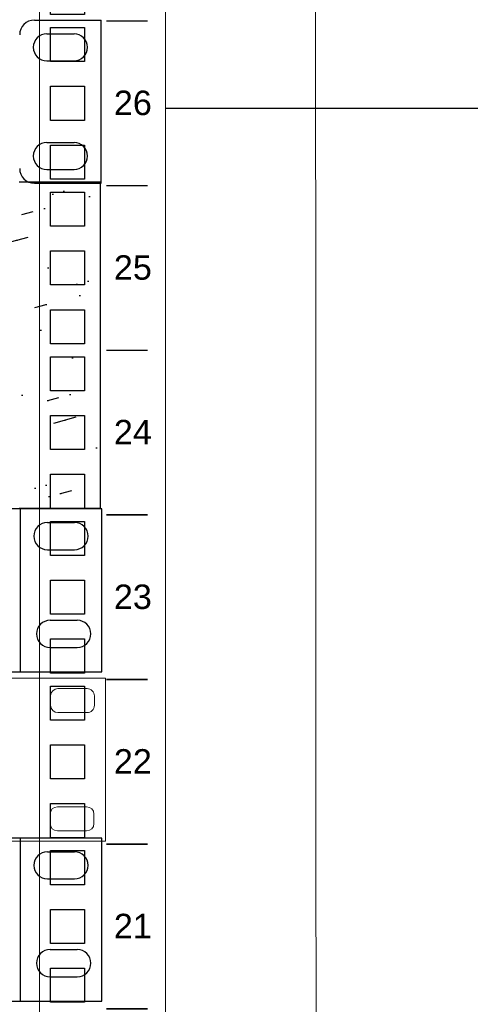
# Model space of a CAD drawing. Header units: millimetres. Extents: x 83969 to 163860, y -22594 to 4849.
# Tile 86 of 108: x 163462.88 to 163470.61, y -21360.68 to -21343.8. Entities that reach past the tile are written whole.
import ezdxf
from ezdxf.enums import TextEntityAlignment as Align

# ---------------------------------------------------------------- set-up
doc = ezdxf.new("R2010")
doc.units = ezdxf.units.MM
doc.layers.get('0').update_dxf_attribs({"color": 251, "lineweight": 0})
for name, color, linetype in [('! PT Instalacja niskoprądowa', 1, 'Continuous'), ('! PT Opisy Legenda 2', 7, 'Continuous'), ('! PT Teletechnika', 3, 'Continuous'), ('! PT Wyposażenie szafy RACK', 7, 'Continuous'), ('00 CCTV IP - MIWI', 10, 'Continuous')]:
    doc.layers.add(name, color=color, linetype=linetype)
doc.layers.add('BKT_szafy', color=7, linetype='Continuous', lineweight=5)
doc.layers.add('BKT_szafy_numeracja', color=7, linetype='Continuous', lineweight=5)
doc.styles.get("Standard").update_dxf_attribs({"font": 'arial.ttf'})

# ---------------------------------------------------------------- blocks, each defined once
blk = doc.blocks.new('Panel modularny_24_port_1U')
at = {"color": 0}
for p, q in [((48.89499986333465, 4.445000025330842), (-1.366653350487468e-07, 4.445000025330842)), ((46.67249986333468, 4.445000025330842), (46.67249986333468, 2.533084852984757e-08)), ((48.89499986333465, 2.533084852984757e-08), (48.89499986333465, 4.445000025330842)), ((47.41333319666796, 4.074583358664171), (48.15416653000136, 4.074583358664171)), ((47.41333319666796, 3.333750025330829), (48.15416653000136, 3.333750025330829)), ((47.48741655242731, 1.407583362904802), (48.22824988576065, 1.407583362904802)), ((47.48741655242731, 0.6667500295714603), (48.22824988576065, 0.6667500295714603)), ((-6.493726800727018e-08, 5.612997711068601e-08), (48.89499993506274, 5.612997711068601e-08))]:
    blk.add_line(p, q, dxfattribs=at)
for centre, start, end in [((47.41333319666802, 3.7041666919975), 90, 270), ((48.15416653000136, 3.7041666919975), 270, 90), ((47.48741655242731, 1.03716669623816), 90, 270), ((48.22824988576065, 1.03716669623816), 270, 90)]:
    blk.add_arc(centre, 0.3704166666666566, start, end, dxfattribs=at)
blk = doc.blocks.new('Panel QuickNet na 4 sloty_1U')
at = {"color": 0}
for p, q in [((47.07249992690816, 4.445000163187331), (48.89499992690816, 4.445000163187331)), ((48.89499992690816, 1.631873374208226e-07), (48.89499992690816, 4.445000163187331)), ((47.41333326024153, 4.07458349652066), (48.15416659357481, 4.07458349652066)), ((47.41333326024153, 3.333750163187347), (48.15416659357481, 3.333750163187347)), ((47.41333326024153, 1.111250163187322), (48.15416659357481, 1.111250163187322)), ((47.41333326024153, 0.3704168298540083), (48.15416659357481, 0.3704168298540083)), ((47.07249992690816, 1.631873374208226e-07), (48.89499992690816, 1.631873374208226e-07))]:
    blk.add_line(p, q, dxfattribs=at)
for centre, radius, start, end in [((47.07249992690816, 4.045000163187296), 0.4, 90, 180), ((47.41333326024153, 3.704166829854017), 0.3704166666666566, 90, 270), ((48.15416659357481, 3.704166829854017), 0.3704166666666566, 270, 90), ((47.41333326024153, 0.7408334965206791), 0.3704166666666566, 90, 270), ((48.15416659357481, 0.7408334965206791), 0.3704166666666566, 270, 90), ((47.07249992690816, 0.4000001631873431), 0.4, 180, 270)]:
    blk.add_arc(centre, radius, start, end, dxfattribs=at)
blk = doc.blocks.new('Panel zaślepiający 2U')
h = blk.add_hatch()
h.set_pattern_fill('GROUT', color=256, scale=0.25, angle=15, style=0)
h.set_pattern_definition([(15, (-221.187624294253, -203.5279369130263), (-0.3507189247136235, 2.535626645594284), [0.3175, -2.2225]), (15, (-221.1274679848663, -202.5257175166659), (-0.6574003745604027, 2.453451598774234), [0, -2.54]), (15, (-221.8009871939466, -203.6922870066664), (0.2626439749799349, 2.699976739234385), [0, -2.54]), (15, (-222.2940374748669, -201.8521983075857), (1.796051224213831, 3.110851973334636), [0.635, -4.445]), (15, (-220.0430735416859, -202.8925552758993), (-0.6574003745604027, 2.453451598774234), [0, -2.54]), (15, (-220.5742613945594, -203.3635868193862), (-0.04403747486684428, 2.617801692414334), [0, -2.54]), (15, (-220.3497549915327, -202.9747303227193), (-0.6574003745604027, 2.453451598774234), [0, -2.54]), (15, (-221.9873560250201, -201.7700232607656), (-0.6574003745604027, 2.453451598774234), [0, -2.54])])
h.paths.add_polyline_path([(46.67249973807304, 6.476403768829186e-08), (48.89499973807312, 6.476403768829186e-08), (48.89499973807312, 4.445000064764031), (48.89500005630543, 8.889999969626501), (46.67250005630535, 8.889999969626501), (46.67250005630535, 8.578849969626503, -0.9999999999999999), (46.36135005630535, 8.578849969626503), (46.36135005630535, 8.802988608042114), (2.533650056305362, 8.802988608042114), (2.533650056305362, 8.578849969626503, -0.9999999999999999), (2.222500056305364, 8.578849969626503), (2.222500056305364, 8.889999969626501), (5.630533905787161e-08, 8.889999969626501), (5.630533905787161e-08, 4.444999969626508), (-2.619269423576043e-07, 6.476403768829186e-08), (2.222499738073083, 6.476403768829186e-08), (2.222499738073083, 0.3111500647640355, -0.9999999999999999), (2.53364973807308, 0.3111500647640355), (2.53364973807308, 0.03924461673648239), (46.36134973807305, 0.03924461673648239), (46.36134973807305, 0.3111500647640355, -0.9999999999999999), (46.67249973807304, 0.3111500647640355)])
for p, q in [((46.67249997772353, 8.89000003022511), (48.89499997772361, 8.89000003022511)), ((46.67250005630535, 8.889999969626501), (48.89500005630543, 8.889999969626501)), ((48.89500005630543, 4.444999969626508), (48.89500005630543, 8.889999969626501)), ((48.89499973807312, 6.476403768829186e-08), (48.89499973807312, 4.445000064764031)), ((46.67249973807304, 6.476403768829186e-08), (48.89499973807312, 6.476403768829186e-08))]:
    blk.add_line(p, q)
blk = doc.blocks.new('1U_szafa')
at = {"layer": '00 CCTV IP - MIWI', "color": 7}
for points in [[(9756.000000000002, 2032.202931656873), (9765.2, 2032.202931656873), (9765.2, 2023.002931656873), (9756.000000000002, 2023.002931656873), (9756.000000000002, 2032.202931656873)], [(9756.000000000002, 2016.327931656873), (9765.2, 2016.327931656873), (9765.2, 2007.127931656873), (9756.000000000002, 2007.127931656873), (9756.000000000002, 2016.327931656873)], [(9756.000000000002, 2000.452931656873), (9765.2, 2000.452931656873), (9765.2, 1991.252931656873), (9756.000000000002, 1991.252931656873), (9756.000000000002, 2000.452931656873)]]:
    blk.add_lwpolyline(points, dxfattribs=at)
at = {"layer": '00 CCTV IP - MIWI', "color": 7, "const_width": 0.4}
blk.add_lwpolyline([(9771.138548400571, 1989.5), (9782.238548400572, 1989.5)], dxfattribs=at)
blk = doc.blocks.new('Szafa rack 27U')
at = {"layer": 'BKT_szafy'}
blk.add_lwpolyline([(-0.3174999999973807, 809.0132235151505), (0, 29.84500000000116)], dxfattribs=at)
blk.add_lwpolyline([(-26.03499999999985, 36.51250000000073), (-47.625, 36.51250000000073), (-47.625, 802.345723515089), (-26.03499999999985, 802.345723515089)], close=True, dxfattribs=at)
at = {"layer": 'BKT_szafy', "const_width": 0.254}
for points in [[(-36.18312053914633, 771.2111299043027), (-29.13462053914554, 771.2111299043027)], [(-36.18312053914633, 742.9853799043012), (-29.13462053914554, 742.9853799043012)], [(-36.18312053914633, 714.7596299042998), (-29.13462053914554, 714.7596299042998)], [(-36.18312053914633, 686.533879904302), (-29.13462053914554, 686.533879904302)], [(-36.18312053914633, 658.3081299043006), (-29.13462053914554, 658.3081299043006)], [(-36.18312053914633, 630.0823799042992), (-29.13462053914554, 630.0823799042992)]]:
    blk.add_lwpolyline(points, dxfattribs=at)
at = {"layer": 'BKT_szafy', "xscale": 0.635, "yscale": 0.635, "zscale": 0.635}
for p in [(-6240.843499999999, -492.1213700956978), (-6240.843499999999, -520.3471200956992), (-6240.843499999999, -548.572870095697), (-6240.843499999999, -576.7986200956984), (-6240.843499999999, -605.0243700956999), (-6240.843499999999, -633.2501200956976), (-6240.843499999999, -661.4758700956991)]:
    blk.add_blockref('1U_szafa', p, dxfattribs=at)
at = {"layer": '! PT Instalacja niskoprądowa'}
blk.add_attdef('NAZWA_SZAFY', text='', height=20, dxfattribs=at).set_placement((-377.6517446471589, 856.926036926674), align=Align.MIDDLE_LEFT)
at = {"layer": 'BKT_szafy_numeracja', "char_height": 4.191, "width": 4.444999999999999, "attachment_point": 1}
for s, insert in [('26', (-34.89657980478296, 759.2727749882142)), ('25', (-34.89657980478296, 731.0470249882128)), ('24', (-34.89657980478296, 702.821274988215)), ('23', (-34.89657980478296, 674.5955249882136)), ('22', (-34.89657980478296, 646.3697749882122)), ('21', (-34.89657980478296, 618.1440249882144))]:
    blk.add_mtext(s, dxfattribs=dict(at, insert=insert))
blk = doc.blocks.new('Switch 24xGE')
at = {"color": 144}
blk.add_lwpolyline([(-306.449629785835, 0), (0, 0), (0, 27.95462635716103), (-306.449629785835, 27.95462635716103)], close=True, dxfattribs=at)
at = {"color": 144, "elevation": 2619.455127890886}
for points in [[(-8.130085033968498, 26.1717456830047), (-3.12982024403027, 26.1717456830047, -0.414213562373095), (-1.879754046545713, 24.92167948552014), (-1.879754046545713, 23.29659342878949, -0.414213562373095), (-3.12982024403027, 22.04652723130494), (-8.130085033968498, 22.04652723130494, -0.414213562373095), (-9.380151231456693, 23.29659342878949), (-9.380151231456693, 24.92167948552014, -0.414213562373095)], [(-8.20701166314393, 5.892024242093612), (-3.206746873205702, 5.892024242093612, -0.414213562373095), (-1.956680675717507, 4.641958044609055), (-1.956680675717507, 3.016871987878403, -0.414213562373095), (-3.206746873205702, 1.766805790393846), (-8.20701166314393, 1.766805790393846, -0.414213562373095), (-9.457077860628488, 3.016871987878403), (-9.457077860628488, 4.641958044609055, -0.414213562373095)]]:
    blk.add_lwpolyline(points, format="xyb", close=True, dxfattribs=at)

msp = doc.modelspace()

# ---------------------------------------------------------------- linework, layer by layer
at = {"layer": '! PT Teletechnika', "color": 4}
msp.add_lwpolyline([(163465.3791201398, -21345.31687570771), (163503.9525657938, -21345.31687570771)], dxfattribs=at)

# ---------------------------------------------------------------- block references
at = {"layer": '! PT Opisy Legenda 2'}
for name, p, xscale, yscale, zscale in [('Panel QuickNet na 4 sloty_1U', (163433.5296105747, -21346.60113977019), 0.6288110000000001, 0.6288110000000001, 0.6288110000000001), ('Panel zaślepiający 2U', (163433.5187035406, -21352.17092112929), 0.6288110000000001, 0.6288110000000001, 0.6288110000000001), ('Panel modularny_24_port_1U', (163433.5389661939, -21354.98103701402), 0.6288112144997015, 0.6288112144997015, 0.6288112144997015), ('Panel modularny_24_port_1U', (163433.5389661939, -21360.62618701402), 0.6288112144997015, 0.6288112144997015, 0.6288112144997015)]:
    msp.add_blockref(name, p, dxfattribs=dict(at, xscale=xscale, yscale=yscale, zscale=zscale))
at = {"layer": '! PT Wyposażenie szafy RACK', "color": 7, "xscale": 0.1, "yscale": 0.1, "zscale": 0.1}
msp.add_blockref('Szafa rack 27U', (163467.9826201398, -21420.94185159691), dxfattribs=at)
at = {"xscale": 0.1, "yscale": 0.1, "zscale": 0.1}
msp.add_blockref('Switch 24xGE', (163464.3466449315, -21357.88267502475), dxfattribs=at)

doc.saveas('drawing.dxf')
